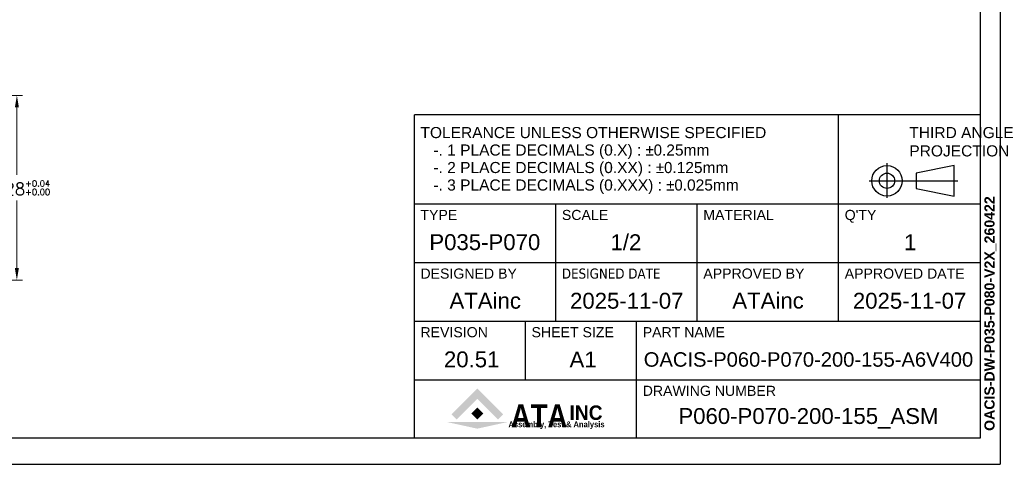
# Model space of a CAD drawing. Extents: x 18241 to 19925, y -1022 to 176.
# Tile 7 of 24: x 19243 to 19925, y -1012 to -704. Entities that reach past the tile are written whole.
import ezdxf
from ezdxf.enums import TextEntityAlignment as Align

# ---------------------------------------------------------------- set-up
doc = ezdxf.new("R2010")
doc.units = 0
doc.header["$LTSCALE"] = 25.4
doc.layers.get('0').update_dxf_attribs({"linetype": 'CONTINUOUS'})
doc.layers.get('Defpoints').update_dxf_attribs({"linetype": 'CONTINUOUS'})
doc.layers.add('ATA-DIM', color=252, linetype='CONTINUOUS', lineweight=25)
doc.layers.add('ATA-TEXT', color=7, linetype='CONTINUOUS', lineweight=25)
doc.styles.get("Standard").update_dxf_attribs({"font": 'simplex.shx'})
doc.styles.add('주 문자 (ISO)', font='arial.ttf')
doc.dimstyles.new('ata_A1', dxfattribs={"dimtxt": 4.2, "dimasz": 4.2, "dimexe": 2, "dimexo": 2, "dimgap": 2, "dimtad": 0, "dimtih": 1, "dimtoh": 1, "dimdec": 6, "dimdsep": 46, "dimtxsty": 'Standard', "dimcen": 0, "dimclrd": 252, "dimclre": 252, "dimclrt": 4, "dimadec": 6, "dimazin": 2, "dimtfac": 1, "dimtdec": 6, "dimtofl": 0, "dimtmove": 0, "dimatfit": 3, "dimfxl": 0, "dimtolj": 1, "dimtzin": 0, "dimlwd": 0, "dimlwe": 0, "dimarcsym": 0})

# ---------------------------------------------------------------- blocks, each defined once
blk = doc.blocks.new('ata-Title-A1-002')
for color, points in [(176, [(14.63, 6.49), (12.84, 8.28), (21.79, 17.23), (30.75, 8.28), (28.96, 6.49), (21.79, 13.66)]), (30, [(21.79, 10.66), (23.88, 8.57), (21.79, 6.49), (19.71, 8.57)]), (9, [(32.34, 5.64), (21.79, 3.34), (11.25, 5.64)])]:
    blk.add_hatch(color=color).paths.add_polyline_path(points)
at = {"color": 253}
for p, q in [((0, 0), (0, 112)), ((196, 112), (0, 112)), ((147, 40.6), (147, 112)), ((196, 112), (196, 0)), ((0, 81.2), (196, 81.2)), ((49, 40.6), (49, 81.2)), ((98, 40.6), (98, 81.2)), ((0, 60.9), (196, 60.9)), ((0, 40.6), (196, 40.6)), ((38.5, 20.3), (38.5, 40.6)), ((77, 0), (77, 40.6)), ((0, 20.3), (196, 20.3)), ((196, 0), (0, 0))]:
    blk.add_line(p, q, dxfattribs=at)
for p, q in [((163.75, 95.32), (163.75, 83.26)), ((187.03, 94.45), (173.85, 91.82)), ((187.03, 83.91), (187.03, 94.45)), ((157.57, 89.18), (188.27, 89.18)), ((173.85, 91.82), (173.85, 86.55)), ((173.85, 86.55), (187.03, 83.91)), ((0, 81.2), (196, 81.2))]:
    blk.add_line(p, q)
for radius in [5.27, 2.64]:
    blk.add_circle((163.75, 89.18), radius)
at = {"char_height": 3.85, "attachment_point": 1, "style": '주 문자 (ISO)'}
for s, insert, line_spacing_factor in [('TOLERANCE UNLESS OTHERWISE SPECIFIED\\P   -. 1 PLACE DECIMALS (0.X) : {\\fAIGDT|b0|i0|c2|p2;`0}.25mm\\P   -. 2 PLACE DECIMALS (0.XX) : {\\fAIGDT|b0|i0|c2|p2;`0}.125mm \\P   -. 3 PLACE DECIMALS (0.XXX) : {\\fAIGDT|b0|i0|c2|p2;`0}.025mm', (2.11, 107.8), 0.942857), ('THIRD ANGLE\\PPROJECTION', (171.5, 107.8), 0.987884)]:
    blk.add_mtext(s, dxfattribs=dict(at, insert=insert, line_spacing_factor=line_spacing_factor))
at = {"char_height": 3.5, "attachment_point": 1, "style": '주 문자 (ISO)'}
for s, insert in [('TYPE', (2.1, 79.1)), ('SCALE', (51.11, 79.1)), ('MATERIAL', (100.1, 79.1)), ("Q'TY", (149.1, 79.1)), ('DESIGNED BY', (2.1, 58.8)), ('{\\fTahoma|b0|i0|c0|p34;DESIGNED \\fTahoma|b0|i0|c129|p34;DATE}', (51.1, 58.8)), ('APPROVED BY', (100.11, 58.8)), ('APPROVED DATE', (149.1, 58.8)), ('REVISION', (2.1, 38.5)), ('SHEET SIZE', (40.6, 38.5)), ('PART NAME', (79.11, 38.5)), ('DRAWING NUMBER', (79.11, 18.2))]:
    blk.add_mtext(s, dxfattribs=dict(at, insert=insert))
at = {"color": 176, "insert": (33.46, 3.77), "char_height": 8, "width": 37.1563, "attachment_point": 7, "line_spacing_factor": 0.5, "style": '주 문자 (ISO)'}
blk.add_mtext('{\\fArial|b1|i0|c0|p34;\\W0.85;ATA}', dxfattribs=at)
at = {"color": 9, "style": '주 문자 (ISO)'}
for s, insert, char_height, attachment_point in [('{\\fArial|b1|i0|c0|p34;\\W0.95;INC}', (53.76, 6.3), 5, 7), ('{\\fArial|b1|i0|c0|p34;\\W0.9;Assembly, Test & Analysis}', (49.25, 5.84), 2, 2)]:
    blk.add_mtext(s, dxfattribs=dict(at, insert=insert, char_height=char_height, attachment_point=attachment_point))
at = {"style": '주 문자 (ISO)'}
for tag, p in [('TYPE_001', (24.5, 67.9)), ('SCALE_001', (73.5, 67.9)), ('MATERIAL_001', (122.5, 67.9)), ('QTY_001', (171.5, 67.9)), ('DESIGNED_BY_001', (24.5, 47.6)), ('APPROVED_BY_001', (122.5, 47.64)), ('APPROVED_DATE_001', (171.5, 47.6)), ('REVISION_001', (19.25, 27.3)), ('SHEET_SIZE_001', (57.75, 27.3)), ('PART_NAME_001', (136.5, 27.3)), ('DRAWING_NUMBER_001', (136.5, 7))]:
    blk.add_attdef(tag, text='', height=5.5, dxfattribs=at).set_placement(p, align=Align.MIDDLE_CENTER)
at = {"color": 7, "style": '주 문자 (ISO)'}
blk.add_attdef('DESIGNED_DATE_001', text='', height=5.5, dxfattribs=at).set_placement((73.5, 47.6), align=Align.MIDDLE_CENTER)
blk = doc.blocks.new('*D13769')
at = {"layer": 'ATA-DIM', "color": 252, "lineweight": 0}
for p, q in [((19063.21, -756.51), (19245.17, -756.51)), ((19241.17, -764.91), (19241.17, -811.61)), ((19241.17, -876.11), (19241.17, -829.41)), ((19063.21, -884.51), (19245.17, -884.51))]:
    blk.add_line(p, q, dxfattribs=at)
at = {"layer": 'ATA-DIM', "color": 252}
for points in [[(19242.57, -764.91), (19239.77, -764.91), (19241.17, -756.51)], [(19239.77, -876.11), (19242.57, -876.11), (19241.17, -884.51)]]:
    blk.add_solid(points, dxfattribs=at)
at = {"layer": 'Defpoints', "color": 0}
for p in [(19059.21, -756.51), (19059.21, -884.51), (19241.17, -884.51)]:
    blk.add_point(p, dxfattribs=at)
at = {"layer": 'ATA-DIM', "color": 4, "insert": (19241.17, -820.51), "char_height": 8.4, "attachment_point": 5}
blk.add_mtext('%%C128{\\H0.5x;\\S+0.04^ +0.00;}', dxfattribs=at)
blk = doc.blocks.new('ata-Border-A1-002')
at = {"color": 253, "ltscale": 0.5}
for p in [(841, 594), (0, 0)]:
    blk.add_line(p, (841, 0), dxfattribs=at)
for p, q in [((834, 585), (834, 9)), ((834, 9), (7, 9))]:
    blk.add_line(p, q)

msp = doc.modelspace()

# ---------------------------------------------------------------- block references
at = {"xscale": 2, "yscale": 2, "zscale": 2}
msp.add_blockref('ata-Border-A1-002', (18240.6270144, -1012.02705), dxfattribs=at)
ref = msp.add_blockref('ata-Title-A1-002', (19516.6270144, -994.02705), dxfattribs=dict(xscale=2, yscale=2, zscale=2))
ref.add_attrib('SCALE_001', '1/2', (19652.5280144, -863.72155), dxfattribs={"height": 11, "style": '주 문자 (ISO)'})
ref.add_attrib('TYPE_001', 'P035-P070', (19526.9950144, -863.65555), dxfattribs={"height": 11, "style": '주 문자 (ISO)'})
ref.add_attrib('DESIGNED_BY_001', 'ATAinc', (19540.9540144, -904.23905), dxfattribs={"height": 11, "style": '주 문자 (ISO)'})
ref.add_attrib('DESIGNED_DATE_001', '2025-11-07', (19624.4945144, -904.25555), dxfattribs={"color": 7, "height": 11, "style": '주 문자 (ISO)'})
ref.add_attrib('APPROVED_BY_001', 'ATAinc', (19736.9540144, -904.1635505), dxfattribs={"height": 11, "style": '주 문자 (ISO)'})
ref.add_attrib('APPROVED_DATE_001', '2025-11-07', (19820.4945144, -904.25555), dxfattribs={"height": 11, "style": '주 문자 (ISO)'})
ref.add_attrib('PART_NAME_001', 'OACIS-P060-P070-200-155-A6V400', (19675.5820144, -944.42705), dxfattribs={"height": 10, "style": '주 문자 (ISO)'})
ref.add_attrib('DRAWING_NUMBER_001', 'P060-P070-200-155_ASM', (19699.5810144, -984.09705), dxfattribs={"height": 11, "style": '주 문자 (ISO)'})
ref.add_attrib('QTY_001', '1', (19855.9310144, -863.74905), dxfattribs={"height": 11, "style": '주 문자 (ISO)'})
ref.add_attrib('REVISION_001', '20.51', (19537.1035144, -944.85555), dxfattribs={"height": 11, "style": '주 문자 (ISO)'})
ref.add_attrib('SHEET_SIZE_001', 'A1', (19624.1465144, -944.94905), dxfattribs={"color": 7, "height": 11, "style": '주 문자 (ISO)'})

# ---------------------------------------------------------------- texts
at = {"layer": 'ATA-TEXT', "color": 7, "insert": (19911.6592166, -988.8872502), "char_height": 3.5, "attachment_point": 1, "rotation": 90, "line_spacing_factor": 1.027748, "style": '주 문자 (ISO)'}
msp.add_mtext('{\\fArial|b1|i0|c129|p34;\\H2.00000x;OACIS-DW-P035-P080-V2X_260422}', dxfattribs=at)

# ---------------------------------------------------------------- dimensions: what is measured, and where the dimension line sits
at = {"layer": 'ATA-DIM'}
dim = msp.add_linear_dim(base=(19241.1704573, -884.5067662), p1=(19059.2146576, -756.5067662), p2=(19059.2146576, -884.5067662), angle=89.9999999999, text='%%C<>{\\H0.5x;\\S+0.04^ +0.00;}', dimstyle='ata_A1', override={"dimscale": 2, "dimtp": 0.1, "dimtm": 0.1, "dimtfac": 0.71, "dimtdec": 2, "dimtolj": 0, "dimtzin": 8}, dxfattribs=at)
dim.commit()
dim.dimension.update_dxf_attribs({"geometry": '*D13769', "text_midpoint": (19241.1704573, -820.5067662), "dimtype": 160})

doc.saveas('drawing.dxf')
